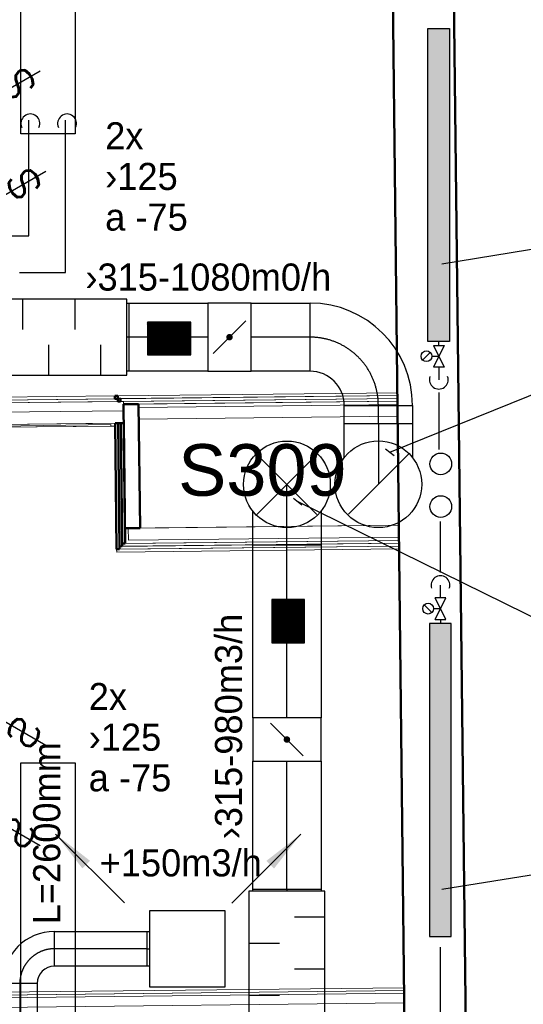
# Model space of a CAD drawing. Header units: millimetres. Extents: x 0 to 83130, y 0 to 57204.
# Tile 29 of 67: x 12731 to 15054, y 37759 to 42303. Entities that reach past the tile are written whole.
import ezdxf
from ezdxf.enums import TextEntityAlignment as Align

# ---------------------------------------------------------------- set-up
doc = ezdxf.new("R2010")
doc.units = ezdxf.units.MM
doc.header["$LTSCALE"] = 100
doc.header["$MEASUREMENT"] = 0
doc.header["$PDMODE"] = 1
for name, pattern in [('2V-CENT', [23, 20, -1.5, 0, -1.5]), ('V-KU', [2, 1, 1]), ('V-V', [2, 1, 1])]:
    doc.linetypes.add(name, pattern=pattern)
doc.layers.get('0').update_dxf_attribs({"linetype": 'CONTINUOUS'})
for name, color, linetype in [('20603A200D001$0$832 Rominfo', 7, 'CONTINUOUS'), ('V060-', 3, 'CONTINUOUS'), ('V061-', 1, 'CONTINUOUS'), ('V070-', 3, 'CONTINUOUS'), ('V071-', 1, 'CONTINUOUS'), ('V100-', 6, 'CONTINUOUS'), ('V101', 3, 'CONTINUOUS'), ('V110', 1, 'CONTINUOUS'), ('V110-', 6, 'CONTINUOUS'), ('V111', 1, 'CONTINUOUS'), ('xref', 7, 'CONTINUOUS')]:
    doc.layers.add(name, color=color, linetype=linetype)
doc.layers.add('20603A200D001$0$A-AREA', color=32, linetype='CONTINUOUS', lineweight=9)
doc.layers.add('20603A200D001$0$A-WALL', color=7, linetype='CONTINUOUS', lineweight=13)
doc.styles.add('20603A200D001$0$Arial', font='arial.ttf', dxfattribs={"height": 238.125})
doc.styles.add('FISO', font='fiso')
doc.styles.add('ISO', font='ISO')
doc.styles.add('SIMPLEX', font='SIMPLEX')

# ---------------------------------------------------------------- blocks, each defined once
blk = doc.blocks.new('VUN')
at = {"color": 0}
blk.add_circle((0, 0), 0.5, dxfattribs=at)
blk = doc.blocks.new('CTK_S', base_point=(16255, 22600))
at = {"color": 0, "linetype": 'ByBlock'}
blk.add_line((16255.5, 22600), (16255, 22600), dxfattribs=at)
blk = doc.blocks.new('KTK_S', base_point=(16255, 22600))
at = {"color": 0, "linetype": 'ByBlock'}
blk.add_circle((16255, 22600), 0.5, dxfattribs=at)
blk = doc.blocks.new('3TK_S', base_point=(16255, 22600))
at = {"color": 0, "linetype": 'ByBlock'}
blk.add_blockref('KTK_S', (16255, 22600), dxfattribs=at)
at = {"color": 1, "linetype": '2V-CENT'}
blk.add_blockref('CTK_S', (16255, 22600), dxfattribs=at)
at = {"style": 'ISO', "flags": 3}
blk.add_attdef('0', (16255, 22600), '', height=1, dxfattribs=at)
blk = doc.blocks.new('CTXK_A', base_point=(16255, 22602.5))
at = {"color": 0, "linetype": 'ByBlock'}
blk.add_line((16255.5, 22602.5), (16255, 22602.5), dxfattribs=at)
blk = doc.blocks.new('KTXK_A', base_point=(16255, 22602.5))
at = {"color": 0, "linetype": 'ByBlock'}
for p, q in [((16255, 22603), (16255.5, 22603)), ((16255.5, 22603), (16255.5, 22602)), ((16255.5, 22602), (16255, 22602))]:
    blk.add_line(p, q, dxfattribs=at)
blk = doc.blocks.new('3TXK_A', base_point=(16255, 22602.5))
blk.add_point((16255.5, 22602.5))
at = {"color": 0, "linetype": 'ByBlock'}
blk.add_blockref('KTXK_A', (16255, 22602.5), dxfattribs=at)
at = {"color": 1, "linetype": '2V-CENT'}
blk.add_blockref('CTXK_A', (16255, 22602.5), dxfattribs=at)
at = {"style": 'ISO', "flags": 3}
blk.add_attdef('0', (16255, 22602.5), '', height=1, dxfattribs=at)
blk = doc.blocks.new('TLC90', base_point=(0, 4))
at = {"color": 1}
for p, q in [((-0.346, 4.346), (0.346, 3.654)), ((-0.346, 3.654), (0.346, 4.346))]:
    blk.add_line(p, q, dxfattribs=at)
blk = doc.blocks.new('CBOJ90_PB', base_point=(86107, 31352))
at = {"color": 0, "linetype": 'ByBlock'}
blk.add_arc((86106, 31353), 1, 270, 360, dxfattribs=at)
blk = doc.blocks.new('KBOJ90_PB', base_point=(86107, 31352))
at = {"color": 0, "linetype": 'ByBlock'}
for p, q in [((86106.5, 31353), (86107.5, 31353)), ((86106, 31352.5), (86106, 31351.5))]:
    blk.add_line(p, q, dxfattribs=at)
for radius in [1.5, 0.5]:
    blk.add_arc((86106, 31353), radius, 270, 360, dxfattribs=at)
blk = doc.blocks.new('3BOJ90_PB', base_point=(86107, 31352))
for p in [(86107, 31353), (86106, 31352)]:
    blk.add_point(p)
at = {"color": 1, "linetype": '2V-CENT'}
blk.add_blockref('CBOJ90_PB', (86107, 31352), dxfattribs=at)
at = {"color": 0, "linetype": 'ByBlock'}
blk.add_blockref('KBOJ90_PB', (86107, 31352), dxfattribs=at)
at = {"style": 'ISO', "flags": 3}
blk.add_attdef('0', (86107, 31352), '', height=1, dxfattribs=at)
blk = doc.blocks.new('TAK_P', base_point=(16247.5, 22586.5))
for p, q in [((16248, 22587), (16247, 22587)), ((16247, 22587), (16247, 22586)), ((16248, 22586), (16248, 22587)), ((16247, 22586), (16248, 22586))]:
    blk.add_line(p, q)
blk = doc.blocks.new('C3A', base_point=(16246, 22590.5))
at = {"color": 0, "linetype": 'ByBlock'}
blk.add_line((16247, 22590.5), (16246, 22590.5), dxfattribs=at)
blk = doc.blocks.new('K3A', base_point=(16246, 22590.5))
at = {"color": 0, "linetype": 'ByBlock'}
for p, q in [((16246, 22591), (16247, 22591)), ((16247, 22591), (16247, 22590)), ((16247, 22590), (16246, 22590))]:
    blk.add_line(p, q, dxfattribs=at)
blk = doc.blocks.new('33A', base_point=(16246, 22590.5))
blk.add_point((16247, 22590.5))
at = {"color": 0, "linetype": 'ByBlock'}
blk.add_blockref('K3A', (16246, 22590.5), dxfattribs=at)
at = {"color": 1, "linetype": '2V-CENT'}
blk.add_blockref('C3A', (16246, 22590.5), dxfattribs=at)
at = {"style": 'SIMPLEX', "flags": 3}
blk.add_attdef('0', (16246, 22590.5), '', height=1, dxfattribs=at)
blk = doc.blocks.new('V420', base_point=(455, 404.5))
blk.add_line((455, 404.5), (464, 404.5))
blk.add_solid([(455, 404.5), (459, 405), (459, 404)])
blk = doc.blocks.new('V422', base_point=(16230, 22585))
blk.add_blockref('V420', (16230, 22585))
at = {"style": 'SIMPLEX'}
blk.add_text('s', height=4, rotation=90, dxfattribs=at).set_placement((16238, 22585), align=Align.CENTER)
blk = doc.blocks.new('LD_P')
for p, q in [((-0.5, 0.5), (-0.5, -0.5)), ((0.5, 0.5), (-0.5, 0.5)), ((0.5, -0.5), (0.5, 0.5)), ((-0.5, -0.5), (0.5, -0.5))]:
    blk.add_line(p, q)
at = {"color": 1}
for p, q in [((-0.3, 0.5), (-0.3, 0.1)), ((0.1, 0.5), (0.1, 0.1)), ((-0.1, -0.5), (-0.1, -0.1)), ((0.3, -0.5), (0.3, -0.1))]:
    blk.add_line(p, q, dxfattribs=at)
blk = doc.blocks.new('KSP_P', base_point=(16239.5, 22597.5))
at = {"color": 0, "linetype": 'ByBlock'}
for p, q in [((16240, 22598), (16239, 22598)), ((16239, 22598), (16239, 22597)), ((16240, 22597), (16240, 22598)), ((16239, 22597), (16240, 22597))]:
    blk.add_line(p, q, dxfattribs=at)
blk = doc.blocks.new('2SP_P', base_point=(16239.5, 22597.5))
for p in [(16239, 22597.5), (16240, 22597.5)]:
    blk.add_point(p)
at = {"color": 0, "linetype": 'ByBlock'}
blk.add_blockref('KSP_P', (16239.5, 22597.5), dxfattribs=at)
at = {"style": 'SIMPLEX', "flags": 3}
blk.add_attdef('0', (16239.5, 22597.5), '', height=1, dxfattribs=at)
blk = doc.blocks.new('SPJALL', base_point=(16229, 22594))
at = {"color": 1}
blk.add_line((16228.625, 22593.625), (16229.375, 22594.375), dxfattribs=at)
at = {"color": 1, "const_width": 0.075}
blk.add_lwpolyline([(16229, 22594.0375, -1), (16229, 22593.9625, -1), (16229, 22594.0375, -1)], format="xyb", dxfattribs=at)
blk = doc.blocks.new('V421', base_point=(455.5, 404.5))
at = {"rotation": 180}
blk.add_blockref('V420', (464.5, 404.5), dxfattribs=at)
blk = doc.blocks.new('FLC90', base_point=(0, 5))
at = {"color": 1}
blk.add_line((-0.346, 4.654), (0.346, 5.346), dxfattribs=at)
blk = doc.blocks.new('*X123')
at = {"color": 0}
for p, q in [((52042.3, 22944.8), (52338.1, 23240.6)), ((52042.3, 22953.7), (52329.2, 23240.6)), ((52042.3, 22962.5), (52320.4, 23240.6)), ((52042.3, 22971.4), (52311.6, 23240.6)), ((52042.3, 22980.2), (52302.7, 23240.6)), ((52042.3, 22989), (52293.9, 23240.6)), ((52042.3, 22997.9), (52285, 23240.6)), ((52042.3, 23006.7), (52276.2, 23240.6)), ((52042.3, 23015.6), (52267.4, 23240.6)), ((52042.3, 23024.4), (52258.5, 23240.6)), ((52042.3, 23033.2), (52249.7, 23240.6)), ((52042.3, 23042.1), (52240.8, 23240.6)), ((52042.3, 23050.9), (52232, 23240.6)), ((52042.3, 23059.7), (52223.2, 23240.6)), ((52042.3, 23068.6), (52214.3, 23240.6)), ((52042.3, 23077.4), (52205.5, 23240.6)), ((52042.3, 23086.3), (52196.7, 23240.6)), ((52042.3, 23095.1), (52187.8, 23240.6)), ((52042.3, 23103.9), (52179, 23240.6)), ((52042.3, 23112.8), (52170.1, 23240.6)), ((52042.3, 23121.6), (52161.3, 23240.6)), ((52042.3, 23130.5), (52152.5, 23240.6)), ((52042.3, 23139.3), (52143.6, 23240.6)), ((52042.3, 23148.1), (52134.8, 23240.6)), ((52042.3, 23157), (52125.9, 23240.6)), ((52042.3, 23165.8), (52117.1, 23240.6)), ((52042.3, 23174.7), (52108.3, 23240.6)), ((52042.3, 23183.5), (52099.4, 23240.6)), ((52042.3, 23192.3), (52090.6, 23240.6)), ((52042.3, 23201.2), (52081.7, 23240.6)), ((52042.3, 23210), (52072.9, 23240.6)), ((52042.3, 23218.8), (52064.1, 23240.6)), ((52042.3, 23227.7), (52055.2, 23240.6)), ((52042.3, 23236.5), (52046.4, 23240.6)), ((52046.9, 22940.6), (52346.9, 23240.6)), ((52055.8, 22940.6), (52355.8, 23240.6)), ((52064.6, 22940.6), (52364.6, 23240.6)), ((52073.4, 22940.6), (52373.4, 23240.6)), ((52082.3, 22940.6), (52382.3, 23240.6)), ((52091.1, 22940.6), (52391.1, 23240.6)), ((52099.9, 22940.6), (52399.9, 23240.6)), ((52108.8, 22940.6), (52408.8, 23240.6)), ((52117.6, 22940.6), (52417.6, 23240.6)), ((52126.5, 22940.6), (52426.5, 23240.6)), ((52135.3, 22940.6), (52435.3, 23240.6)), ((52144.1, 22940.6), (52442.3, 23238.8)), ((52153, 22940.6), (52442.3, 23229.9)), ((52161.8, 22940.6), (52442.3, 23221.1)), ((52170.7, 22940.6), (52442.3, 23212.3)), ((52179.5, 22940.6), (52442.3, 23203.4)), ((52188.3, 22940.6), (52442.3, 23194.6)), ((52197.2, 22940.6), (52442.3, 23185.7)), ((52206, 22940.6), (52442.3, 23176.9)), ((52214.9, 22940.6), (52442.3, 23168.1)), ((52223.7, 22940.6), (52442.3, 23159.2)), ((52232.5, 22940.6), (52442.3, 23150.4)), ((52241.4, 22940.6), (52442.3, 23141.5)), ((52250.2, 22940.6), (52442.3, 23132.7)), ((52259, 22940.6), (52442.3, 23123.9)), ((52267.9, 22940.6), (52442.3, 23115)), ((52276.7, 22940.6), (52442.3, 23106.2)), ((52285.6, 22940.6), (52442.3, 23097.4)), ((52294.4, 22940.6), (52442.3, 23088.5)), ((52303.2, 22940.6), (52442.3, 23079.7)), ((52312.1, 22940.6), (52442.3, 23070.8)), ((52320.9, 22940.6), (52442.3, 23062)), ((52329.8, 22940.6), (52442.3, 23053.2)), ((52338.6, 22940.6), (52442.3, 23044.3)), ((52347.4, 22940.6), (52442.3, 23035.5)), ((52356.3, 22940.6), (52442.3, 23026.6)), ((52365.1, 22940.6), (52442.3, 23017.8)), ((52374, 22940.6), (52442.3, 23009)), ((52382.8, 22940.6), (52442.3, 23000.1)), ((52391.6, 22940.6), (52442.3, 22991.3)), ((52400.5, 22940.6), (52442.3, 22982.4)), ((52409.3, 22940.6), (52442.3, 22973.6)), ((52418.1, 22940.6), (52442.3, 22964.8)), ((52427, 22940.6), (52442.3, 22955.9)), ((52435.8, 22940.6), (52442.3, 22947.1))]:
    blk.add_line(p, q, dxfattribs=at)
blk = doc.blocks.new('20603A200D001$0$IV02_37dB 552916 - IV02_37dB 2-321178-P03')
at = {"layer": '20603A200D001$0$A-WALL'}
blk.add_line((25083.3, 38126.9), (28679.9, 38167.4), dxfattribs=at)
blk = doc.blocks.new('20603A200D001$0$IV02_37dB 552916 - IV02_37dB-321171-P03')
at = {"layer": '20603A200D001$0$A-WALL'}
for p, q in [((28653.3, 38223.6), (25132.6, 38184)), ((25132.6, 38184), (28640.3, 38223.5)), ((28640.3, 38223.5), (25132.6, 38184)), ((25145.5, 38197.1), (28640.1, 38236.5)), ((28640.1, 38236.5), (25145.5, 38197.1)), ((28640.1, 38236.5), (25145.5, 38197.1)), ((25145.6, 38184.1), (28640.3, 38223.5)), ((25145.6, 38184.1), (28640.3, 38223.5)), ((28640.3, 38223.5), (25145.6, 38184.1)), ((28640.3, 38223.5), (28640.1, 38236.5)), ((28653.4, 38210.6), (28653.3, 38223.6)), ((25132.8, 38171), (25132.6, 38184)), ((25132.6, 38184), (25132.8, 38171)), ((25132.6, 38184), (25132.8, 38171)), ((28679.4, 38210.9), (25132.8, 38171)), ((25132.8, 38171), (28653.4, 38210.6)), ((25132.8, 38171), (28653.4, 38210.6)), ((28653.4, 38210.6), (25132.8, 38171)), ((25132.8, 38171), (28653.4, 38210.6)), ((28653.4, 38210.6), (25132.8, 38171)), ((25133.9, 38071), (25132.8, 38171)), ((25132.8, 38171), (25133.9, 38071)), ((25132.8, 38171), (25133.9, 38071)), ((25145.6, 38184.1), (25145.5, 38197.1)), ((25145.5, 38197.1), (25145.6, 38184.1)), ((25145.5, 38197.1), (25145.6, 38184.1)), ((28666.4, 38210.8), (28679.4, 38210.9)), ((28679.4, 38210.9), (28666.4, 38210.8)), ((28679.6, 38197.9), (28679.4, 38210.9)), ((28680.6, 38110.9), (28679.4, 38210.9)), ((28679.4, 38210.9), (28679.6, 38197.9)), ((25133.9, 38071), (28680.6, 38110.9)), ((25133.9, 38071), (28641.6, 38110.5)), ((28641.6, 38110.5), (25133.9, 38071)), ((25146.9, 38071.1), (28641.6, 38110.5)), ((28641.6, 38110.5), (25146.9, 38071.1)), ((28641.6, 38110.5), (25146.9, 38071.1)), ((25147, 38058.1), (28621.3, 38104.3)), ((28621.3, 38104.3), (25147, 38058.1)), ((25147, 38058.1), (28641.7, 38097.5)), ((25147, 38058.1), (28621.6, 38097.3)), ((28621.6, 38097.3), (25147, 38058.1)), ((28621.6, 38097.3), (28621.3, 38104.3)), ((28621.3, 38104.3), (28621.6, 38097.3)), ((28621.6, 38097.3), (28641.7, 38097.5)), ((28641.7, 38097.5), (28621.6, 38097.3)), ((28641.7, 38097.5), (28641.6, 38110.5)), ((25147, 38058.1), (25146.9, 38071.1)), ((25146.9, 38071.1), (25147, 38058.1)), ((25146.9, 38071.1), (25147, 38058.1))]:
    blk.add_line(p, q, dxfattribs=at)
blk = doc.blocks.new('20603A200D001$0$IV02_37dB 552916 - IV02_37dB 552916-321175-P03')
for name in ['20603A200D001$0$IV02_37dB 552916 - IV02_37dB-321171-P03', '20603A200D001$0$IV02_37dB 552916 - IV02_37dB 2-321178-P03']:
    blk.add_blockref(name, (0, 0))
blk = doc.blocks.new('20603A200D001$0$IV02_37dB 553942 - IV02_37dB 2-321187-P03')
at = {"layer": '20603A200D001$0$A-WALL'}
blk.add_line((25114.2, 35381.2), (29974.8, 35436), dxfattribs=at)
blk = doc.blocks.new('20603A200D001$0$IV02_37dB 553942 - IV02_37dB-321180-P03')
at = {"layer": '20603A200D001$0$A-WALL'}
for p, q in [((29974.1, 35492.5), (25163.6, 35438.3)), ((29974.1, 35492.5), (25163.6, 35438.3)), ((25163.6, 35438.3), (29974.1, 35492.5)), ((29974, 35505.5), (25176.4, 35451.4)), ((25176.6, 35438.4), (29974.1, 35492.5)), ((25176.6, 35438.4), (29974.1, 35492.5)), ((29974.1, 35492.5), (25176.6, 35438.4)), ((29974.1, 35492.5), (29974, 35505.5)), ((29974.3, 35479.5), (29974.1, 35492.5)), ((25163.7, 35425.3), (29974.3, 35479.5)), ((25163.7, 35425.3), (29974.3, 35479.5)), ((29974.3, 35479.5), (25163.7, 35425.3)), ((29974.3, 35479.5), (25163.7, 35425.3)), ((29974.3, 35479.5), (25163.7, 35425.3)), ((25163.7, 35425.3), (29974.3, 35479.5)), ((25176.4, 35451.4), (25176.6, 35438.4)), ((25176.4, 35451.4), (25176.6, 35438.4)), ((25176.6, 35438.4), (25176.4, 35451.4)), ((29975.4, 35379.5), (29974.3, 35479.5)), ((25163.6, 35438.3), (25163.7, 35425.3)), ((25163.6, 35438.3), (25163.7, 35425.3)), ((25163.7, 35425.3), (25163.6, 35438.3)), ((25163.7, 35425.3), (25164.8, 35325.3)), ((25163.7, 35425.3), (25164.8, 35325.3)), ((25164.8, 35325.3), (25163.7, 35425.3)), ((25164.8, 35325.3), (29975.4, 35379.5)), ((25164.8, 35325.3), (29975.4, 35379.5)), ((29975.4, 35379.5), (25164.8, 35325.3)), ((29975.4, 35379.5), (25177.8, 35325.4)), ((29975.4, 35379.5), (25177.8, 35325.4)), ((25177.8, 35325.4), (29975.4, 35379.5)), ((25178, 35312.4), (29975.5, 35366.5)), ((29975.5, 35366.5), (29975.4, 35379.5)), ((25177.8, 35325.4), (25178, 35312.4)), ((25177.8, 35325.4), (25178, 35312.4)), ((25178, 35312.4), (25177.8, 35325.4))]:
    blk.add_line(p, q, dxfattribs=at)
blk = doc.blocks.new('20603A200D001$0$IV02_37dB 553942 - IV02_37dB 553942-321184-P03')
for name in ['20603A200D001$0$IV02_37dB 553942 - IV02_37dB-321180-P03', '20603A200D001$0$IV02_37dB 553942 - IV02_37dB 2-321187-P03']:
    blk.add_blockref(name, (0, 0))
blk = doc.blocks.new('20603A200D001$0$SV_Ei60 556880 - SV_Ei60 2-321304-P03')
at = {"layer": '20603A200D001$0$A-WALL'}
blk.add_line((29950.6, 37585.2), (28702.1, 37571.1), dxfattribs=at)
blk = doc.blocks.new('20603A200D001$0$SV_Ei60 556880 - SV_Ei60-321297-P03')
at = {"layer": '20603A200D001$0$A-WALL'}
for p, q in [((29949.9, 37639.7), (28686, 37625.5)), ((28686, 37625.5), (28686.8, 37555.5)), ((29949.9, 37639.7), (28756, 37626.2)), ((28756, 37626.2), (29949.9, 37639.7)), ((29950.7, 37569.7), (29949.9, 37639.7)), ((29951, 37543.7), (28648.1, 37529)), ((28648.3, 37516), (29951.2, 37530.7)), ((28648.3, 37516), (29951.2, 37530.7)), ((29951.2, 37530.7), (28648.3, 37516)), ((29950.9, 37556.7), (28661, 37542.2)), ((28661, 37542.2), (28661.1, 37529.2)), ((29951, 37543.7), (28661.1, 37529.2)), ((28661.1, 37529.2), (29951, 37543.7)), ((28661.1, 37529.2), (29951, 37543.7)), ((28661.1, 37529.2), (29951, 37543.7)), ((29951, 37543.7), (28661.1, 37529.2)), ((29950.7, 37569.7), (28673.8, 37555.3)), ((28673.8, 37555.3), (28674, 37542.3)), ((29950.9, 37556.7), (28674, 37542.3)), ((28674, 37542.3), (29950.9, 37556.7)), ((28674, 37542.3), (29950.9, 37556.7)), ((28674, 37542.3), (29950.9, 37556.7)), ((29950.9, 37556.7), (28674, 37542.3)), ((29950.7, 37569.7), (28686.8, 37555.5)), ((28686.8, 37555.5), (29950.7, 37569.7)), ((28686.8, 37555.5), (29950.7, 37569.7)), ((28686.8, 37555.5), (29950.7, 37569.7)), ((29950.7, 37569.7), (28686.8, 37555.5)), ((29950.9, 37556.7), (29950.7, 37569.7)), ((29951, 37543.7), (29950.9, 37556.7)), ((29951.2, 37530.7), (29951, 37543.7)), ((28648.1, 37529), (28648.3, 37516)), ((28648.1, 37529), (28648.3, 37516)), ((28648.3, 37516), (28648.1, 37529))]:
    blk.add_line(p, q, dxfattribs=at)
blk = doc.blocks.new('20603A200D001$0$SV_Ei60 556880 - SV_Ei60 556880-321301-P03')
for name in ['20603A200D001$0$SV_Ei60 556880 - SV_Ei60-321297-P03', '20603A200D001$0$SV_Ei60 556880 - SV_Ei60 2-321304-P03']:
    blk.add_blockref(name, (0, 0))
blk = doc.blocks.new('20603A200D001$0$SV_Ei60 557294 - SV_Ei60 2-321313-P03')
at = {"layer": '20603A200D001$0$A-WALL'}
blk.add_line((28701.5, 37625.6), (28702.1, 37571.1), dxfattribs=at)
blk = doc.blocks.new('20603A200D001$0$SV_Ei60 557294 - SV_Ei60 557294-321310-P03')
at = {"layer": '20603A200D001$0$A-WALL', "lineweight": 50}
for p, q in [((28653.1, 38236.6), (28640.1, 38236.5)), ((28640.1, 38236.5), (28640.3, 38223.5)), ((28640.3, 38223.5), (28653.3, 38223.6)), ((28653.3, 38223.6), (28653.1, 38236.6)), ((28666.3, 38223.8), (28653.3, 38223.6)), ((28653.3, 38223.6), (28653.4, 38210.6)), ((28666.4, 38210.8), (28666.3, 38223.8)), ((28653.4, 38210.6), (28666.4, 38210.8)), ((28749.6, 38198.7), (28679.6, 38197.9)), ((28679.6, 38197.9), (28686, 37625.5)), ((28756, 37626.2), (28749.6, 38198.7)), ((28654.6, 38110.6), (28641.6, 38110.5)), ((28641.6, 38110.5), (28648.1, 37529)), ((28667.6, 38110.8), (28654.6, 38110.6)), ((28661.1, 37529.2), (28654.6, 38110.6)), ((28654.6, 38110.6), (28661, 37542.2)), ((28680.6, 38110.9), (28667.6, 38110.8)), ((28674, 37542.3), (28667.6, 38110.8)), ((28667.6, 38110.8), (28673.8, 37555.3)), ((28686.8, 37555.5), (28680.6, 38110.9)), ((28686, 37625.5), (28756, 37626.2)), ((28661, 37542.2), (28674, 37542.3)), ((28673.8, 37555.3), (28686.8, 37555.5)), ((28648.1, 37529), (28661.1, 37529.2))]:
    blk.add_line(p, q, dxfattribs=at)
blk.add_blockref('20603A200D001$0$SV_Ei60 557294 - SV_Ei60 2-321313-P03', (0, 0))
blk = doc.blocks.new('20603A200D001$0$SV_Ei60 729265 - SV_Ei60 2-328679-P03')
at = {"layer": '20603A200D001$0$A-WALL'}
blk.add_line((28749.8, 38183.2), (29943.7, 38196.6), dxfattribs=at)
blk = doc.blocks.new('20603A200D001$0$SV_Ei60 729265 - SV_Ei60-328672-P03')
at = {"layer": '20603A200D001$0$A-WALL'}
for p, q in [((29943.1, 38251.1), (28653.1, 38236.6)), ((29943.1, 38251.1), (28653.1, 38236.6)), ((28653.1, 38236.6), (29943.1, 38251.1)), ((28653.1, 38236.6), (28653.3, 38223.6)), ((28653.3, 38223.6), (29943.2, 38238.1)), ((28666.3, 38223.8), (29943.2, 38238.1)), ((29943.2, 38238.1), (28666.3, 38223.8)), ((29943.2, 38238.1), (28666.3, 38223.8)), ((29943.2, 38238.1), (28666.3, 38223.8)), ((28666.3, 38223.8), (29943.2, 38238.1)), ((28666.3, 38223.8), (28666.4, 38210.8)), ((28666.4, 38210.8), (29943.4, 38225.1)), ((28666.4, 38210.8), (29943.4, 38225.1)), ((29943.4, 38225.1), (28666.4, 38210.8)), ((29943.4, 38225.1), (28679.4, 38210.9)), ((29943.4, 38225.1), (28679.4, 38210.9)), ((28679.4, 38210.9), (29943.4, 38225.1)), ((28679.6, 38197.9), (29943.5, 38212.1)), ((28749.6, 38198.7), (29943.5, 38212.1)), ((29943.5, 38212.1), (28749.6, 38198.7)), ((29943.5, 38212.1), (28749.6, 38198.7)), ((29943.5, 38212.1), (28749.6, 38198.7)), ((28749.6, 38198.7), (29943.5, 38212.1)), ((29943.2, 38238.1), (29943.1, 38251.1)), ((29943.4, 38225.1), (29943.2, 38238.1)), ((29943.5, 38212.1), (29943.4, 38225.1)), ((29944.3, 38142.2), (29943.5, 38212.1)), ((28679.4, 38210.9), (28679.6, 38197.9)), ((28679.4, 38210.9), (28679.6, 38197.9)), ((28679.6, 38197.9), (28679.4, 38210.9)), ((28749.6, 38198.7), (28750.4, 38128.7)), ((28750.4, 38128.7), (29944.3, 38142.2)), ((28750.4, 38128.7), (29944.3, 38142.2)), ((29944.3, 38142.2), (28750.4, 38128.7))]:
    blk.add_line(p, q, dxfattribs=at)
blk = doc.blocks.new('20603A200D001$0$SV_Ei60 729265 - SV_Ei60 729265-328676-P03')
for name in ['20603A200D001$0$SV_Ei60 729265 - SV_Ei60-328672-P03', '20603A200D001$0$SV_Ei60 729265 - SV_Ei60 2-328679-P03']:
    blk.add_blockref(name, (0, 0))
blk = doc.blocks.new('20603A200D001')
at = {"layer": '20603A200D001$0$A-AREA'}
for p, q in [((25145.5, 38197.1), (28640.1, 38236.5)), ((28653.1, 38236.6), (29943.1, 38251.1)), ((28621.6, 38097.3), (28641.7, 38097.5)), ((28648.3, 37516), (29951.2, 37530.7)), ((28648.1, 37529), (28648.3, 37516))]:
    blk.add_line(p, q, dxfattribs=at)
at = {"layer": '20603A200D001$0$A-WALL', "lineweight": 50}
for p, q in [((29829.5, 48333.2), (30161.5, 18848.5)), ((30446.8, 18848.5), (30109.5, 48337.1))]:
    blk.add_line(p, q, dxfattribs=at)
at = {"layer": '20603A200D001$0$A-WALL'}
for name in ['20603A200D001$0$IV02_37dB 552916 - IV02_37dB 552916-321175-P03', '20603A200D001$0$SV_Ei60 557294 - SV_Ei60 557294-321310-P03', '20603A200D001$0$SV_Ei60 729265 - SV_Ei60 729265-328676-P03', '20603A200D001$0$SV_Ei60 556880 - SV_Ei60 556880-321301-P03', '20603A200D001$0$IV02_37dB 553942 - IV02_37dB 553942-321184-P03']:
    blk.add_blockref(name, (0, 0), dxfattribs=at)
at = {"layer": '20603A200D001$0$832 Rominfo', "style": '20603A200D001$0$Arial'}
blk.add_text('S309', height=238.12, dxfattribs=at).set_placement((28931.9, 37775.6))

msp = doc.modelspace()

# ---------------------------------------------------------------- linework, layer by layer
at = {"layer": 'V060-', "linetype": 'Continuous'}
for p, q in [((13235.09, 40995.5, -64), (13599.23, 40995.5, -64)), ((13799.23, 40995.5, -64), (14071.5, 40995.5, -64)), ((13599.23, 40680.5, -64), (13235.09, 40680.5, -64)), ((14071.5, 40680.5, -64), (13799.23, 40680.5, -64)), ((14228.12, 40440.06), (14228.12, 40523, -64)), ((14543.12, 40523, -64), (14543.12, 40440.06)), ((13806.42, 39081.35), (13806.42, 39877.91)), ((14121.42, 39877.91), (14121.42, 39081.35)), ((13806.42, 38291.09), (13806.42, 38881.35)), ((14121.42, 38881.35), (14121.42, 38291.09)), ((12891.9, 38095.72, -171), (13319.46, 38095.72, -171)), ((13319.46, 37935.72, -171), (12891.9, 37935.72, -171)), ((12812.35, 37854.96, -171), (12812.35, 36865.31, -171))]:
    msp.add_line(p, q, dxfattribs=at)
at = {"layer": 'V060-', "color": 1, "linetype": '2V-CENT'}
for p, q in [((13599.23, 40838, -64), (13235.09, 40838, -64)), ((14071.5, 40838, -64), (13799.23, 40838, -64)), ((14385.62, 40440.06), (14385.62, 40523, -64)), ((13963.92, 39081.35), (13963.92, 39877.91)), ((13963.92, 38291.09), (13963.92, 38881.35)), ((13319.46, 38015.72, -171), (12891.9, 38015.72, -171)), ((12732.35, 37854.96, -171), (12732.35, 36865.31, -171))]:
    msp.add_line(p, q, dxfattribs=at)
at = {"layer": 'V060-'}
for points in [[(13320.66, 40756.5), (13520.66, 40756.5), (13520.66, 40906.5), (13320.66, 40906.5)], [(14045.03, 39427.16), (14045.03, 39627.16), (13895.03, 39627.16), (13895.03, 39427.16)]]:
    msp.add_lwpolyline(points, close=True, dxfattribs=at)
at = {"layer": 'V061-'}
for p, q in [((14438.14, 40307.77), (15590.73, 40773.48)), ((14418.44, 40323.16), (14457.84, 40292.38)), ((13993.86, 40095.42), (14033.26, 40064.64)), ((14013.56, 40080.03), (15590.73, 39304.06))]:
    msp.add_line(p, q, dxfattribs=at)
at = {"layer": 'V100-', "linetype": 'V-V'}
for p, q in [((14664.47, 40800.07), (14664.47, 40817.83)), ((14664.47, 40700.07), (14664.47, 40641.62)), ((14664.47, 40582.66), (14664.47, 40320.13)), ((14672.13, 39752.64), (14672.13, 39986.85)), ((14672.13, 39635.24), (14672.13, 39693.68)), ((14672.13, 39535.24), (14672.13, 39517.47)), ((14672.13, 37504.37), (14672.13, 38023.3))]:
    msp.add_line(p, q, dxfattribs=at)
at = {"layer": 'V100-', "color": 1}
for p, q in [((14625.29, 40767.74), (14589.93, 40732.39)), ((14639.47, 40800.07), (14689.47, 40800.07)), ((14689.47, 40800.07), (14639.47, 40700.07)), ((14639.47, 40800.07), (14689.47, 40700.07)), ((14632.61, 40750.07), (14664.47, 40750.07)), ((14689.47, 40700.07), (14639.47, 40700.07)), ((14647.13, 39535.24), (14697.13, 39635.24)), ((14697.13, 39535.24), (14647.13, 39635.24)), ((14697.13, 39635.24), (14647.13, 39635.24)), ((14632.94, 39567.56), (14597.59, 39602.92)), ((14640.26, 39585.24), (14672.13, 39585.24)), ((14647.13, 39535.24), (14697.13, 39535.24))]:
    msp.add_line(p, q, dxfattribs=at)
for points in [[(14714.47, 40817.83), (14614.47, 40817.83), (14614.47, 42262.83), (14714.47, 42262.83)], [(14722.13, 39517.47), (14622.13, 39517.47), (14622.13, 38072.47), (14722.13, 38072.47)]]:
    msp.add_lwpolyline(points, close=True, dxfattribs=at)
for centre in [(14607.61, 40750.07), (14615.26, 39585.24)]:
    msp.add_circle(centre, 25, dxfattribs=at)
for centre, start, end in [((14664.47, 40641.62), 160.85723, 379.14277), ((14672.13, 39693.68), 340.85723, 559.14277)]:
    msp.add_arc(centre, 43.12, start, end, dxfattribs=at)
at = {"layer": 'V100-'}
for points in [[(14614.47, 40817.83), (14714.47, 40817.83), (14614.47, 42262.83), (14714.47, 42262.83)], [(14622.13, 39517.47), (14722.13, 39517.47), (14622.13, 38072.47), (14722.13, 38072.47)]]:
    msp.add_trace(points, dxfattribs=at)
at = {"layer": 'V101', "color": 1}
for p, q in [((14678.32, 41177.03), (15781.43, 41355.95)), ((14678.32, 38290.04), (15781.43, 38468.96))]:
    msp.add_line(p, q, dxfattribs=at)
at = {"layer": 'V110'}
for points in [[(12736.84, 41776.02), (12736.84, 44376.02), (12986.84, 44376.02), (12986.84, 41776.02)], [(12736.84, 36273.61), (12736.84, 38873.61), (12986.84, 38873.61), (12986.84, 36273.61)]]:
    msp.add_lwpolyline(points, close=True, dxfattribs=at)
at = {"layer": 'V110-', "linetype": 'V-KU'}
for p, q in [((12773.79, 41305.7), (12773.79, 41839.28)), ((12943.09, 41136.4), (12943.09, 41839.28)), ((12498.31, 41305.7), (12773.79, 41305.7)), ((12730.53, 41136.4), (12943.09, 41136.4))]:
    msp.add_line(p, q, dxfattribs=at)
at = {"layer": 'V110-', "color": 1}
for centre in [(12780.58, 41824.29), (12949.88, 41824.29)]:
    msp.add_arc(centre, 43.61, 335.41073, 564.58927, dxfattribs=at)

# ---------------------------------------------------------------- block references
at = {"layer": 'V060-'}
for name, p, xscale, yscale, zscale, rotation in [('LD_P', (12925.09, 40838, -64), 600, 350, 600, 180), ('SPJALL', (13699.23, 40838, -64), 200, 200, 200, 180), ('*X123', (25515.34, 13406.02), 0.5, 0.5, 0.5, 90), ('SPJALL', (13963.92, 38981.35), 200, 200, 200, 89.99999999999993), ('LD_P', (13963.92, 37981.09), 600, 350, 600, 90)]:
    msp.add_blockref(name, p, dxfattribs=dict(at, xscale=xscale, yscale=yscale, zscale=zscale, rotation=rotation))
at = {"layer": 'V060-', "linetype": 'Continuous', "xscale": 10, "yscale": 315, "zscale": 10}
msp.add_blockref('33A', (13225.09, 40838, -64), dxfattribs=at)
at = {"layer": 'V060-', "linetype": 'Continuous'}
for name, p, xscale, yscale, zscale, rotation in [('2SP_P', (13699.23, 40838, -64), 200, 315, 200, 180), ('3BOJ90_PB', (14385.62, 40838, -64), 315, 315, 315, 90), ('3TXK_A', (14385.62, 40282.56), 315, 315, 315, 90), ('3TK_S', (13963.92, 40158.68), 400, 400, 400, 270), ('3TK_S', (14385.62, 40159.3), 400, 400, 400, 90), ('3TXK_A', (13963.92, 40035.41), 315, 315, 315, 270), ('2SP_P', (13963.92, 38981.35), 200, 315, 200, 89.99999999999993), ('33A', (13963.92, 38281.09), 10, 315, 10, 90), ('3BOJ90_PB', (12731.9, 38015.72, -171), 160, 160, 160, 180)]:
    msp.add_blockref(name, p, dxfattribs=dict(at, xscale=xscale, yscale=yscale, zscale=zscale, rotation=rotation))
at = {"layer": 'V060-'}
for name, p, xscale, yscale, zscale in [('*X123', (-12700.48, 29286.18), 0.5, 0.5, 0.5), ('TLC90', (13963.92, 40158.68), 400, 400, 400), ('FLC90', (14385.62, 40159.3), 400, 400, 400)]:
    msp.add_blockref(name, p, dxfattribs=dict(at, xscale=xscale, yscale=yscale, zscale=zscale))
at = {"layer": 'V070-'}
for name, p, xscale, yscale, zscale, rotation in [('V422', (12435.87, 41841.41), 50, 50, 50, 29.99999999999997), ('V422', (12462.03, 41378.94), 50, 50, 50, 29.99999999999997), ('V422', (12462.03, 39180.02), -50, 50, 50, 150), ('V422', (12435.87, 38717.54), -50, 50, 50, 150), ('V421', (13215.34, 38226.94), 50, 50, 50, 135), ('V421', (13709.96, 38226.81), 50, 50, 50, 45), ('TAK_P', (13504.46, 38015.72, -11), 350, 350, 350, 180)]:
    msp.add_blockref(name, p, dxfattribs=dict(at, xscale=xscale, yscale=yscale, zscale=zscale, rotation=rotation))
at = {"layer": 'V070-', "linetype": 'Continuous', "xscale": 10, "yscale": 160, "zscale": 10, "rotation": 180}
msp.add_blockref('33A', (13329.46, 38015.72, -11), dxfattribs=at)
at = {"layer": 'V100-', "color": 1, "xscale": 100, "yscale": 100, "zscale": 100}
for p in [(14673.42, 40253.05), (14673.42, 40056.27)]:
    msp.add_blockref('VUN', p, dxfattribs=at)
at = {"layer": 'xref'}
msp.add_blockref('20603A200D001', (-15469.5, 2330.58), dxfattribs=at)

# ---------------------------------------------------------------- texts
at = {"layer": 'V071-', "color": 1, "style": 'FISO'}
for s, p in [('2x', (13125.71, 41704.74)), ('›125', (13125.71, 41517.24)), ('a -75', (13125.71, 41329.74)), ('›315-1080m0/h', (13034.64, 41052.98)), ('2x', (13049.69, 39117.18)), ('›125', (13049.69, 38929.68)), ('a -75', (13049.69, 38742.18)), ('+150m3/h', (13099.98, 38349.57))]:
    msp.add_text(s, height=125, dxfattribs=at).set_placement(p)
msp.add_text('›315-980m3/h', height=125, rotation=90, dxfattribs=at).set_placement((13757.14, 38520.99))
at = {"layer": 'V111', "color": 1, "style": 'FISO'}
msp.add_text('L=2600mm', height=125, rotation=90, dxfattribs=at).set_placement((12918.52, 38128.4))

doc.saveas('drawing.dxf')
